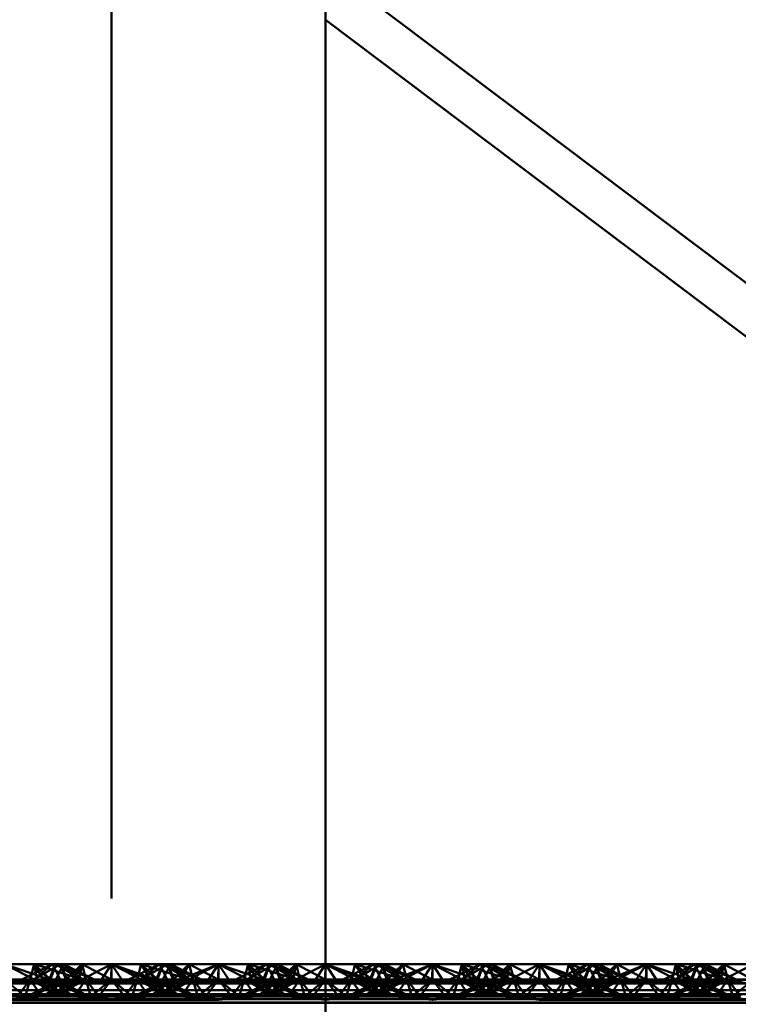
# Paper-space layout 'Layout1' of a CAD drawing. Extents: x -2 to 1033, y -36 to 596.
# Tile 232 of 256: x 372.79 to 374.47, y 489.26 to 491.56. Entities that reach past the tile are written whole.
import ezdxf

# ---------------------------------------------------------------- set-up
doc = ezdxf.new("R2010")
doc.units = 0
doc.linetypes.add('ACAD_ISO02W100', pattern=[15, 12, -3])
doc.linetypes.add('ACAD_ISO04W100', pattern=[30.5, 24, -3, 0.5, -3])
for name, color, linetype, lineweight in [('SS_ZEBRIK KOŠ', 75, 'CONTINUOUS', 50), ('SS_ZEBRIKY', 24, 'CONTINUOUS', 50), ('SS_ZTUŽENÍ STĚNY', 203, 'CONTINUOUS', 50)]:
    doc.layers.add(name, color=color, linetype=linetype, lineweight=lineweight)

psp = doc.layouts.get("Layout1")

# ---------------------------------------------------------------- linework, layer by layer
at = {"layer": 'SS_ZEBRIK KOŠ', "color": 7, "linetype": 'ACAD_ISO04W100', "ltscale": 0.25}
psp.add_line((373.0063, 420.885), (373.0063, 546.985), dxfattribs=at)
at = {"layer": 'SS_ZEBRIK KOŠ', "color": 1, "linetype": 'Continuous', "ltscale": 0.25}
psp.add_line((373.5063, 420.885), (373.5063, 546.985), dxfattribs=at)
at = {"layer": 'SS_ZEBRIKY', "color": 3, "linetype": 'ACAD_ISO02W100', "ltscale": 0.25}
for p, q in [((372.7563, 489.3568), (372.833, 489.3168)), ((372.7563, 489.3568), (372.8226, 489.3339)), ((372.8253, 489.3568), (372.7563, 489.3568)), ((372.8684, 489.3568), (372.7969, 489.321)), ((372.8253, 489.3568), (372.8163, 489.321)), ((372.8253, 489.3568), (372.8191, 489.3321)), ((372.8869, 489.3568), (372.8243, 489.321)), ((372.8243, 489.321), (372.8684, 489.3568)), ((372.8869, 489.3568), (372.8248, 489.321)), ((372.8248, 489.321), (372.8684, 489.3568)), ((372.8253, 489.3568), (372.833, 489.3168)), ((372.8253, 489.3568), (372.8466, 489.3202)), ((372.8253, 489.3568), (372.8393, 489.3423)), ((372.8253, 489.3568), (372.8634, 489.321)), ((372.8253, 489.3568), (372.8516, 489.3484)), ((372.8684, 489.3568), (372.8253, 489.3568)), ((372.8516, 489.3484), (372.8767, 489.3403)), ((372.8758, 489.3568), (372.8603, 489.321)), ((372.8724, 489.349), (372.8603, 489.321)), ((372.8758, 489.3568), (372.8634, 489.321)), ((372.8684, 489.3568), (372.8863, 489.321)), ((372.8869, 489.3568), (372.8684, 489.3568)), ((372.8758, 489.3568), (372.8724, 489.349)), ((372.8758, 489.3568), (372.9369, 489.321)), ((372.8758, 489.3568), (372.9389, 489.321)), ((372.8758, 489.3568), (372.9658, 489.321)), ((372.8763, 489.321), (372.8942, 489.3568)), ((372.8993, 489.321), (372.8869, 489.3568)), ((372.8869, 489.3568), (372.901, 489.321)), ((372.8869, 489.3568), (372.9024, 489.321)), ((372.9374, 489.3568), (372.8869, 489.3568)), ((372.9389, 489.321), (372.8942, 489.3568)), ((372.9658, 489.321), (372.8942, 489.3568)), ((372.8993, 489.321), (372.9374, 489.3568)), ((372.9374, 489.3568), (372.901, 489.321)), ((372.9161, 489.3202), (372.9374, 489.3568)), ((372.9296, 489.3168), (373.0063, 489.3568)), ((372.9296, 489.3168), (372.9374, 489.3568)), ((372.9374, 489.3568), (372.9463, 489.321)), ((372.9374, 489.3568), (373.0053, 489.321)), ((373.0063, 489.3568), (372.9374, 489.3568)), ((372.9803, 489.3168), (373.0063, 489.3568)), ((373.0063, 489.3568), (373.0053, 489.321)), ((373.0324, 489.3168), (373.0063, 489.3568)), ((373.0063, 489.3568), (373.083, 489.3168)), ((373.0063, 489.3568), (373.0966, 489.3202)), ((373.1099, 489.321), (373.0063, 489.3568)), ((373.0753, 489.3568), (373.0063, 489.3568)), ((373.0063, 489.3568), (373.0063, 489.321)), ((373.1184, 489.3568), (373.0469, 489.321)), ((373.0663, 489.321), (373.0753, 489.3568)), ((373.1369, 489.3568), (373.0743, 489.321)), ((373.0743, 489.321), (373.1184, 489.3568)), ((373.0748, 489.321), (373.1369, 489.3568)), ((373.0748, 489.321), (373.1184, 489.3568)), ((373.0753, 489.3568), (373.0966, 489.3202)), ((373.1099, 489.321), (373.0753, 489.3568)), ((373.0753, 489.3568), (373.1134, 489.321)), ((373.0753, 489.3568), (373.1869, 489.321)), ((373.1258, 489.3568), (373.0753, 489.3568)), ((373.1103, 489.321), (373.1258, 489.3568)), ((373.1258, 489.3568), (373.1134, 489.321)), ((373.1184, 489.3568), (373.1363, 489.321)), ((373.1869, 489.321), (373.1258, 489.3568)), ((373.1258, 489.3568), (373.1889, 489.321)), ((373.2158, 489.321), (373.1258, 489.3568)), ((373.1442, 489.3568), (373.1258, 489.3568)), ((373.1263, 489.321), (373.1442, 489.3568)), ((373.1493, 489.321), (373.1369, 489.3568)), ((373.1401, 489.3486), (373.1369, 489.3568)), ((373.1403, 489.349), (373.1369, 489.3568)), ((373.1524, 489.321), (373.1369, 489.3568)), ((373.151, 489.321), (373.1401, 489.3486)), ((373.1524, 489.321), (373.1403, 489.349)), ((373.1442, 489.3568), (373.1889, 489.321)), ((373.2158, 489.321), (373.1442, 489.3568)), ((373.1874, 489.3568), (373.1442, 489.3568)), ((373.1493, 489.321), (373.1874, 489.3568)), ((373.1874, 489.3568), (373.151, 489.321)), ((373.1661, 489.3202), (373.2563, 489.3568)), ((373.1661, 489.3202), (373.1874, 489.3568)), ((373.1796, 489.3168), (373.2563, 489.3568)), ((373.1963, 489.321), (373.1874, 489.3568)), ((373.2553, 489.321), (373.1874, 489.3568)), ((373.2563, 489.3568), (373.1874, 489.3568)), ((373.2563, 489.3568), (373.2303, 489.3168)), ((373.2553, 489.321), (373.2563, 489.3568)), ((373.2824, 489.3168), (373.2563, 489.3568)), ((373.2563, 489.3568), (373.333, 489.3168)), ((373.2563, 489.3568), (373.3226, 489.3339)), ((373.3253, 489.3568), (373.2563, 489.3568)), ((373.2563, 489.3568), (373.2563, 489.321)), ((373.3684, 489.3568), (373.2969, 489.321)), ((373.3253, 489.3568), (373.3163, 489.321)), ((373.3869, 489.3568), (373.3243, 489.321)), ((373.3243, 489.321), (373.3684, 489.3568)), ((373.3869, 489.3568), (373.3248, 489.321)), ((373.3248, 489.321), (373.3684, 489.3568)), ((373.3253, 489.3568), (373.333, 489.3168)), ((373.3253, 489.3568), (373.3466, 489.3202)), ((373.3253, 489.3568), (373.3393, 489.3423)), ((373.3253, 489.3568), (373.3634, 489.321)), ((373.3253, 489.3568), (373.3516, 489.3484)), ((373.3684, 489.3568), (373.3253, 489.3568)), ((373.3516, 489.3484), (373.3767, 489.3403)), ((373.3758, 489.3568), (373.3603, 489.321)), ((373.3724, 489.349), (373.3603, 489.321)), ((373.3758, 489.3568), (373.3634, 489.321)), ((373.3684, 489.3568), (373.3863, 489.321)), ((373.3869, 489.3568), (373.3684, 489.3568)), ((373.3758, 489.3568), (373.3724, 489.349)), ((373.3758, 489.3568), (373.4369, 489.321)), ((373.3758, 489.3568), (373.4389, 489.321)), ((373.3758, 489.3568), (373.4658, 489.321)), ((373.3763, 489.321), (373.3942, 489.3568)), ((373.3993, 489.321), (373.3869, 489.3568)), ((373.3869, 489.3568), (373.401, 489.321)), ((373.3869, 489.3568), (373.4024, 489.321)), ((373.4374, 489.3568), (373.3869, 489.3568)), ((373.4389, 489.321), (373.3942, 489.3568)), ((373.4658, 489.321), (373.3942, 489.3568)), ((373.3993, 489.321), (373.4374, 489.3568)), ((373.4374, 489.3568), (373.401, 489.321)), ((373.4161, 489.3202), (373.4374, 489.3568)), ((373.4296, 489.3168), (373.5063, 489.3568)), ((373.4296, 489.3168), (373.4374, 489.3568)), ((373.4374, 489.3568), (373.4463, 489.321)), ((373.4374, 489.3568), (373.5053, 489.321)), ((373.5063, 489.3568), (373.4374, 489.3568)), ((373.5063, 489.3568), (373.4803, 489.3168)), ((373.5063, 489.3568), (373.5053, 489.321)), ((373.5063, 489.3568), (373.6099, 489.321)), ((373.6184, 489.3568), (373.5469, 489.321)), ((373.5663, 489.321), (373.5753, 489.3568)), ((373.5743, 489.321), (373.6369, 489.3568)), ((373.5743, 489.321), (373.6184, 489.3568)), ((373.5748, 489.321), (373.6369, 489.3568)), ((373.5748, 489.321), (373.6184, 489.3568)), ((373.6099, 489.321), (373.5753, 489.3568)), ((373.6869, 489.321), (373.5753, 489.3568)), ((373.6103, 489.321), (373.6258, 489.3568)), ((373.6184, 489.3568), (373.6363, 489.321)), ((373.6869, 489.321), (373.6258, 489.3568)), ((373.7158, 489.321), (373.6258, 489.3568)), ((373.6263, 489.321), (373.6442, 489.3568)), ((373.6493, 489.321), (373.6369, 489.3568)), ((373.6401, 489.3486), (373.6369, 489.3568)), ((373.6524, 489.321), (373.6369, 489.3568)), ((373.6369, 489.3568), (373.6403, 489.349)), ((373.651, 489.321), (373.6401, 489.3486)), ((373.6403, 489.349), (373.6524, 489.321)), ((373.6493, 489.321), (373.6874, 489.3568)), ((373.6661, 489.3202), (373.7563, 489.3568)), ((373.6661, 489.3202), (373.6874, 489.3568)), ((373.6796, 489.3168), (373.7563, 489.3568)), ((373.6963, 489.321), (373.6874, 489.3568)), ((373.7563, 489.3568), (373.7303, 489.3168)), ((373.7563, 489.3568), (373.7824, 489.3168)), ((373.7563, 489.3568), (373.833, 489.3168)), ((373.7563, 489.3568), (373.7563, 489.321)), ((373.8253, 489.3568), (373.8163, 489.321)), ((373.8253, 489.3568), (373.8191, 489.3321)), ((373.8869, 489.3568), (373.8248, 489.321)), ((373.8248, 489.321), (373.8684, 489.3568)), ((373.8253, 489.3568), (373.833, 489.3168)), ((373.8253, 489.3568), (373.8466, 489.3202)), ((373.8253, 489.3568), (373.8634, 489.321)), ((373.8516, 489.3484), (373.8767, 489.3403)), ((373.8758, 489.3568), (373.8603, 489.321)), ((373.8724, 489.349), (373.8603, 489.321)), ((373.8758, 489.3568), (373.8634, 489.321)), ((373.8684, 489.3568), (373.8863, 489.321)), ((373.8758, 489.3568), (373.8724, 489.349)), ((373.8758, 489.3568), (373.9369, 489.321)), ((373.8758, 489.3568), (373.9389, 489.321)), ((373.8758, 489.3568), (373.9658, 489.321)), ((373.8763, 489.321), (373.8942, 489.3568)), ((373.8869, 489.3568), (373.901, 489.321)), ((373.8869, 489.3568), (373.9024, 489.321)), ((373.9389, 489.321), (373.8942, 489.3568)), ((373.9658, 489.321), (373.8942, 489.3568)), ((373.9374, 489.3568), (373.901, 489.321)), ((373.9374, 489.3568), (373.9463, 489.321)), ((373.9374, 489.3568), (374.0053, 489.321)), ((374.0063, 489.3568), (374.0053, 489.321)), ((374.0063, 489.3568), (374.1099, 489.321)), ((374.0063, 489.3568), (374.0063, 489.321)), ((374.1184, 489.3568), (374.0469, 489.321)), ((374.0663, 489.321), (374.0753, 489.3568)), ((374.0743, 489.321), (374.1369, 489.3568)), ((374.0743, 489.321), (374.1184, 489.3568)), ((374.0748, 489.321), (374.1369, 489.3568)), ((374.0748, 489.321), (374.1184, 489.3568)), ((374.1099, 489.321), (374.0753, 489.3568)), ((374.1869, 489.321), (374.0753, 489.3568)), ((374.1103, 489.321), (374.1258, 489.3568)), ((374.1184, 489.3568), (374.1363, 489.321)), ((374.1869, 489.321), (374.1258, 489.3568)), ((374.2158, 489.321), (374.1258, 489.3568)), ((374.1263, 489.321), (374.1442, 489.3568)), ((374.1493, 489.321), (374.1369, 489.3568)), ((374.1401, 489.3486), (374.1369, 489.3568)), ((374.1369, 489.3568), (374.1403, 489.349)), ((374.1524, 489.321), (374.1369, 489.3568)), ((374.151, 489.321), (374.1401, 489.3486)), ((374.1493, 489.321), (374.1874, 489.3568)), ((374.1661, 489.3202), (374.2563, 489.3568)), ((374.1661, 489.3202), (374.1874, 489.3568)), ((374.1796, 489.3168), (374.2563, 489.3568)), ((374.1963, 489.321), (374.1874, 489.3568)), ((374.2563, 489.3568), (374.2303, 489.3168)), ((374.2563, 489.3568), (374.2824, 489.3168)), ((374.2563, 489.3568), (374.333, 489.3168)), ((374.2563, 489.3568), (374.2563, 489.321)), ((374.3253, 489.3568), (374.3163, 489.321)), ((374.3869, 489.3568), (374.3248, 489.321)), ((374.3248, 489.321), (374.3684, 489.3568)), ((374.3253, 489.3568), (374.333, 489.3168)), ((374.3253, 489.3568), (374.3466, 489.3202)), ((374.3253, 489.3568), (374.3634, 489.321)), ((374.3516, 489.3484), (374.3767, 489.3403)), ((374.3758, 489.3568), (374.3603, 489.321)), ((374.3724, 489.349), (374.3603, 489.321)), ((374.3758, 489.3568), (374.3634, 489.321)), ((374.3684, 489.3568), (374.3863, 489.321)), ((374.3758, 489.3568), (374.3724, 489.349)), ((374.3758, 489.3568), (374.4369, 489.321)), ((374.3758, 489.3568), (374.4389, 489.321)), ((374.3758, 489.3568), (374.4658, 489.321)), ((374.3813, 489.331), (374.3942, 489.3568)), ((374.3869, 489.3568), (374.401, 489.321)), ((374.3869, 489.3568), (374.4024, 489.321)), ((374.4389, 489.321), (374.3942, 489.3568)), ((374.4658, 489.321), (374.3942, 489.3568)), ((374.4374, 489.3568), (374.401, 489.321)), ((374.4374, 489.3568), (374.4463, 489.321)), ((374.4374, 489.3568), (374.5053, 489.321)), ((372.4161, 489.3202), (373.5966, 489.3202)), ((372.8993, 489.321), (372.6134, 489.321)), ((372.7563, 489.321), (372.8048, 489.281)), ((372.7863, 489.281), (372.8163, 489.321)), ((372.8163, 489.321), (372.8048, 489.281)), ((372.8083, 489.281), (372.9024, 489.321)), ((372.8863, 489.321), (372.8083, 489.281)), ((372.8191, 489.3321), (372.8163, 489.321)), ((372.8163, 489.321), (372.8344, 489.2944)), ((372.8163, 489.321), (372.8903, 489.281)), ((372.8163, 489.321), (372.8559, 489.3054)), ((372.9024, 489.321), (372.8183, 489.281)), ((372.8863, 489.321), (372.8183, 489.281)), ((372.8226, 489.3339), (372.8599, 489.321)), ((372.833, 489.3168), (372.8466, 489.3202)), ((372.8393, 489.3423), (372.8599, 489.321)), ((372.8448, 489.281), (372.9463, 489.321)), ((372.8448, 489.281), (372.9024, 489.321)), ((372.8634, 489.321), (372.8466, 489.3202)), ((372.8603, 489.321), (372.8903, 489.281)), ((372.8603, 489.321), (372.8713, 489.3133)), ((372.8603, 489.321), (372.9444, 489.281)), ((372.8745, 489.315), (372.8603, 489.321)), ((372.9463, 489.321), (372.8724, 489.281)), ((372.9024, 489.321), (372.8724, 489.281)), ((372.8763, 489.321), (372.9444, 489.281)), ((372.8813, 489.3185), (372.8763, 489.321)), ((372.8767, 489.3403), (372.9369, 489.321)), ((372.9161, 489.3202), (372.8993, 489.321)), ((372.9024, 489.321), (372.8993, 489.321)), ((372.9463, 489.321), (372.9024, 489.321)), ((372.9161, 489.3202), (372.9296, 489.3168)), ((372.9463, 489.321), (372.9192, 489.281)), ((372.9463, 489.321), (372.9579, 489.281)), ((372.9463, 489.321), (372.9764, 489.281)), ((373.0063, 489.321), (372.9463, 489.321)), ((373.0063, 489.321), (372.9579, 489.281)), ((372.9764, 489.281), (373.0063, 489.321)), ((373.0363, 489.281), (373.0063, 489.321)), ((373.0548, 489.281), (373.0063, 489.321)), ((373.0663, 489.321), (373.0063, 489.321)), ((373.0363, 489.281), (373.0663, 489.321)), ((373.0548, 489.281), (373.0663, 489.321)), ((373.0583, 489.281), (373.1524, 489.321)), ((373.0663, 489.321), (373.0935, 489.281)), ((373.1403, 489.281), (373.0663, 489.321)), ((373.0663, 489.321), (373.1679, 489.281)), ((373.1103, 489.321), (373.0663, 489.321)), ((373.0683, 489.281), (373.1524, 489.321)), ((373.0683, 489.281), (373.1363, 489.321)), ((373.083, 489.3168), (373.0966, 489.3202)), ((373.0966, 489.3202), (373.1134, 489.321)), ((373.1403, 489.281), (373.1103, 489.321)), ((373.1103, 489.321), (373.1679, 489.281)), ((373.1944, 489.281), (373.1103, 489.321)), ((373.1103, 489.321), (373.2043, 489.281)), ((373.1134, 489.321), (373.1103, 489.321)), ((373.3993, 489.321), (373.1134, 489.321)), ((373.1224, 489.281), (373.1963, 489.321)), ((373.1224, 489.281), (373.1524, 489.321)), ((373.1944, 489.281), (373.1263, 489.321)), ((373.2043, 489.281), (373.1263, 489.321)), ((373.1363, 489.321), (373.1313, 489.3185)), ((373.1413, 489.3133), (373.1524, 489.321)), ((373.1493, 489.321), (373.1661, 489.3202)), ((373.1568, 489.3054), (373.1963, 489.321)), ((373.1661, 489.3202), (373.1796, 489.3168)), ((373.1783, 489.2944), (373.1963, 489.321)), ((373.1963, 489.321), (373.1936, 489.3321)), ((373.2079, 489.281), (373.1963, 489.321)), ((373.1963, 489.321), (373.2264, 489.281)), ((373.2079, 489.281), (373.2563, 489.321)), ((373.2563, 489.321), (373.2264, 489.281)), ((373.2563, 489.321), (373.2863, 489.281)), ((373.2563, 489.321), (373.3048, 489.281)), ((373.2863, 489.281), (373.3163, 489.321)), ((373.3163, 489.321), (373.3048, 489.281)), ((373.3083, 489.281), (373.4024, 489.321)), ((373.3863, 489.321), (373.3083, 489.281)), ((373.3163, 489.321), (373.3344, 489.2944)), ((373.3163, 489.321), (373.3903, 489.281)), ((373.3163, 489.321), (373.3559, 489.3054)), ((373.4024, 489.321), (373.3183, 489.281)), ((373.3863, 489.321), (373.3183, 489.281)), ((373.3226, 489.3339), (373.3599, 489.321)), ((373.333, 489.3168), (373.3466, 489.3202)), ((373.3393, 489.3423), (373.3599, 489.321)), ((373.3448, 489.281), (373.4463, 489.321)), ((373.3448, 489.281), (373.4024, 489.321)), ((373.3634, 489.321), (373.3466, 489.3202)), ((373.3603, 489.321), (373.3903, 489.281)), ((373.3603, 489.321), (373.3713, 489.3133)), ((373.3603, 489.321), (373.4444, 489.281)), ((373.3745, 489.315), (373.3603, 489.321)), ((373.4463, 489.321), (373.3724, 489.281)), ((373.4024, 489.321), (373.3724, 489.281)), ((373.3763, 489.321), (373.4444, 489.281)), ((373.3813, 489.3185), (373.3763, 489.321)), ((373.3767, 489.3403), (373.4369, 489.321)), ((373.4161, 489.3202), (373.3993, 489.321)), ((373.4024, 489.321), (373.3993, 489.321)), ((373.4463, 489.321), (373.4024, 489.321)), ((373.4161, 489.3202), (373.4296, 489.3168)), ((373.4192, 489.281), (373.4463, 489.321)), ((373.4463, 489.321), (373.4579, 489.281)), ((373.4463, 489.321), (373.4764, 489.281)), ((373.5063, 489.321), (373.4463, 489.321)), ((373.5063, 489.321), (373.4579, 489.281)), ((373.4764, 489.281), (373.5063, 489.321)), ((373.5363, 489.281), (373.5063, 489.321)), ((373.5548, 489.281), (373.5063, 489.321)), ((373.5663, 489.321), (373.5063, 489.321)), ((373.5363, 489.281), (373.5663, 489.321)), ((373.5548, 489.281), (373.5663, 489.321)), ((373.6524, 489.321), (373.5583, 489.281)), ((373.5663, 489.321), (373.5935, 489.281)), ((373.6403, 489.281), (373.5663, 489.321)), ((373.5663, 489.321), (373.6679, 489.281)), ((373.6103, 489.321), (373.5663, 489.321)), ((373.5683, 489.281), (373.6524, 489.321)), ((373.5683, 489.281), (373.6363, 489.321)), ((373.6403, 489.281), (373.6103, 489.321)), ((373.6103, 489.321), (373.6679, 489.281)), ((373.6944, 489.281), (373.6103, 489.321)), ((373.6103, 489.321), (373.7043, 489.281)), ((373.6134, 489.321), (373.6103, 489.321)), ((373.6224, 489.281), (373.6963, 489.321)), ((373.6224, 489.281), (373.6524, 489.321)), ((373.6944, 489.281), (373.6263, 489.321)), ((373.7043, 489.281), (373.6263, 489.321)), ((373.6363, 489.321), (373.6313, 489.3185)), ((373.6413, 489.3133), (373.6524, 489.321)), ((373.6493, 489.321), (373.6661, 489.3202)), ((373.6728, 489.3425), (373.651, 489.321)), ((373.6568, 489.3054), (373.6963, 489.321)), ((373.6661, 489.3202), (373.6796, 489.3168)), ((373.6692, 489.281), (373.6963, 489.321)), ((373.6963, 489.321), (373.6936, 489.3321)), ((373.7079, 489.281), (373.6963, 489.321)), ((373.6963, 489.321), (373.7264, 489.281)), ((373.7079, 489.281), (373.7563, 489.321)), ((373.7563, 489.321), (373.7264, 489.281)), ((373.7563, 489.321), (373.7863, 489.281)), ((373.7563, 489.321), (373.8048, 489.281)), ((373.8163, 489.321), (373.7863, 489.281)), ((373.8163, 489.321), (373.8048, 489.281)), ((373.8083, 489.281), (373.9024, 489.321)), ((373.8863, 489.321), (373.8083, 489.281)), ((373.8191, 489.3321), (373.8163, 489.321)), ((373.8163, 489.321), (373.8344, 489.2944)), ((373.8163, 489.321), (373.8903, 489.281)), ((373.8163, 489.321), (373.8559, 489.3054)), ((373.9024, 489.321), (373.8183, 489.281)), ((373.8863, 489.321), (373.8183, 489.281)), ((373.8226, 489.3339), (373.8599, 489.321)), ((373.833, 489.3168), (373.8466, 489.3202)), ((373.8393, 489.3423), (373.8599, 489.321)), ((373.8448, 489.281), (373.9463, 489.321)), ((373.8448, 489.281), (373.9024, 489.321)), ((373.8634, 489.321), (373.8466, 489.3202)), ((373.8603, 489.321), (373.8903, 489.281)), ((373.8603, 489.321), (373.8713, 489.3133)), ((373.8603, 489.321), (373.9444, 489.281)), ((373.8745, 489.315), (373.8603, 489.321)), ((373.9463, 489.321), (373.8724, 489.281)), ((373.9024, 489.321), (373.8724, 489.281)), ((373.8763, 489.321), (373.9444, 489.281)), ((373.8813, 489.3185), (373.8763, 489.321)), ((373.8767, 489.3403), (373.9369, 489.321)), ((373.9024, 489.321), (373.8993, 489.321)), ((373.9463, 489.321), (373.9024, 489.321)), ((373.9161, 489.3202), (374.0966, 489.3202)), ((373.9463, 489.321), (373.9192, 489.281)), ((373.9463, 489.321), (373.9579, 489.281)), ((373.9463, 489.321), (373.9764, 489.281)), ((374.0063, 489.321), (373.9463, 489.321)), ((374.0063, 489.321), (373.9579, 489.281)), ((373.9764, 489.281), (374.0063, 489.321)), ((374.0063, 489.321), (374.0363, 489.281)), ((374.0063, 489.321), (374.0548, 489.281)), ((374.0663, 489.321), (374.0063, 489.321)), ((374.0363, 489.281), (374.0663, 489.321)), ((374.0548, 489.281), (374.0663, 489.321)), ((374.1524, 489.321), (374.0583, 489.281)), ((374.0663, 489.321), (374.0935, 489.281)), ((374.1403, 489.281), (374.0663, 489.321)), ((374.0663, 489.321), (374.1679, 489.281)), ((374.1103, 489.321), (374.0663, 489.321)), ((374.0683, 489.281), (374.1524, 489.321)), ((374.1363, 489.321), (374.0683, 489.281)), ((374.1403, 489.281), (374.1103, 489.321)), ((374.1103, 489.321), (374.1679, 489.281)), ((374.1944, 489.281), (374.1103, 489.321)), ((374.1103, 489.321), (374.2043, 489.281)), ((374.1134, 489.321), (374.1103, 489.321)), ((374.1224, 489.281), (374.1963, 489.321)), ((374.1224, 489.281), (374.1524, 489.321)), ((374.1944, 489.281), (374.1263, 489.321)), ((374.2043, 489.281), (374.1263, 489.321)), ((374.1363, 489.321), (374.1313, 489.3185)), ((374.1413, 489.3133), (374.1524, 489.321)), ((374.1493, 489.321), (374.1661, 489.3202)), ((374.151, 489.321), (374.1728, 489.3425)), ((374.1568, 489.3054), (374.1963, 489.321)), ((374.1661, 489.3202), (374.1796, 489.3168)), ((374.1783, 489.2944), (374.1963, 489.321)), ((374.1963, 489.321), (374.1936, 489.3321)), ((374.2079, 489.281), (374.1963, 489.321)), ((374.1963, 489.321), (374.2264, 489.281)), ((374.2079, 489.281), (374.2563, 489.321)), ((374.2563, 489.321), (374.2264, 489.281)), ((374.2563, 489.321), (374.2863, 489.281)), ((374.2563, 489.321), (374.3048, 489.281)), ((374.3163, 489.321), (374.2863, 489.281)), ((374.3163, 489.321), (374.3048, 489.281)), ((374.3083, 489.281), (374.4024, 489.321)), ((374.3863, 489.321), (374.3083, 489.281)), ((374.3163, 489.321), (374.3344, 489.2944)), ((374.3163, 489.321), (374.3903, 489.281)), ((374.3163, 489.321), (374.3559, 489.3054)), ((374.4024, 489.321), (374.3183, 489.281)), ((374.3863, 489.321), (374.3183, 489.281)), ((374.3226, 489.3339), (374.3599, 489.321)), ((374.333, 489.3168), (374.3466, 489.3202)), ((374.3393, 489.3423), (374.3599, 489.321)), ((374.3448, 489.281), (374.4463, 489.321)), ((374.3448, 489.281), (374.4024, 489.321)), ((374.3634, 489.321), (374.3466, 489.3202)), ((374.3603, 489.321), (374.3903, 489.281)), ((374.3603, 489.321), (374.3713, 489.3133)), ((374.3603, 489.321), (374.4444, 489.281)), ((374.3745, 489.315), (374.3603, 489.321)), ((374.4463, 489.321), (374.3724, 489.281)), ((374.4024, 489.321), (374.3724, 489.281)), ((374.3763, 489.321), (374.3813, 489.331)), ((374.3763, 489.321), (374.4444, 489.281)), ((374.3813, 489.3185), (374.3763, 489.321)), ((374.3767, 489.3403), (374.4369, 489.321)), ((374.4024, 489.321), (374.3993, 489.321)), ((374.4463, 489.321), (374.4024, 489.321)), ((374.4161, 489.3202), (374.5966, 489.3202)), ((374.4463, 489.321), (374.4192, 489.281)), ((374.4463, 489.321), (374.4579, 489.281)), ((374.4463, 489.321), (374.4764, 489.281)), ((374.5063, 489.321), (374.4463, 489.321)), ((374.5063, 489.321), (374.4579, 489.281)), ((373.5063, 489.3115), (372.5063, 489.3115)), ((372.583, 489.3168), (372.9296, 489.3168)), ((372.7563, 489.3115), (372.833, 489.3168)), ((372.8559, 489.3054), (372.9179, 489.281)), ((372.8713, 489.3133), (372.9179, 489.281)), ((372.9543, 489.281), (372.8745, 489.315)), ((372.9543, 489.281), (372.8813, 489.3185)), ((372.9296, 489.3168), (373.0063, 489.3115)), ((372.9296, 489.3168), (372.9803, 489.3168)), ((373.0063, 489.3115), (372.9803, 489.3168)), ((372.9803, 489.3168), (373.0324, 489.3168)), ((373.0063, 489.3115), (373.083, 489.3168)), ((373.0063, 489.3115), (373.0324, 489.3168)), ((373.0324, 489.3168), (373.083, 489.3168)), ((373.1313, 489.3185), (373.0583, 489.281)), ((373.083, 489.3168), (373.4296, 489.3168)), ((373.0948, 489.281), (373.1413, 489.3133)), ((373.0948, 489.281), (373.1568, 489.3054)), ((373.1796, 489.3168), (373.2563, 489.3115)), ((373.2303, 489.3168), (373.2563, 489.3115)), ((373.2563, 489.3115), (373.333, 489.3168)), ((373.2563, 489.3115), (373.2824, 489.3168)), ((373.3559, 489.3054), (373.4179, 489.281)), ((373.3713, 489.3133), (373.4179, 489.281)), ((373.4543, 489.281), (373.3745, 489.315)), ((373.4543, 489.281), (373.3813, 489.3185)), ((373.4296, 489.3168), (373.5063, 489.3115)), ((373.4296, 489.3168), (373.4803, 489.3168)), ((373.4803, 489.3168), (373.5063, 489.3115)), ((373.4803, 489.3168), (373.5063, 489.3168)), ((373.6313, 489.3185), (373.5583, 489.281)), ((373.5948, 489.281), (373.6413, 489.3133)), ((373.5948, 489.281), (373.6568, 489.3054)), ((373.6796, 489.3168), (373.7563, 489.3115)), ((373.7303, 489.3168), (373.7563, 489.3115)), ((373.7563, 489.3115), (373.833, 489.3168)), ((373.7824, 489.3168), (373.7563, 489.3115)), ((373.8559, 489.3054), (373.9179, 489.281)), ((373.8713, 489.3133), (373.9179, 489.281)), ((373.9543, 489.281), (373.8745, 489.315)), ((373.9543, 489.281), (373.8813, 489.3185)), ((374.1313, 489.3185), (374.0583, 489.281)), ((374.0948, 489.281), (374.1413, 489.3133)), ((374.0948, 489.281), (374.1568, 489.3054)), ((374.1796, 489.3168), (374.2563, 489.3115)), ((374.2303, 489.3168), (374.2563, 489.3115)), ((374.2563, 489.3115), (374.333, 489.3168)), ((374.2824, 489.3168), (374.2563, 489.3115)), ((374.3559, 489.3054), (374.4179, 489.281)), ((374.3713, 489.3133), (374.4179, 489.281)), ((374.4543, 489.281), (374.3745, 489.315)), ((374.4543, 489.281), (374.3813, 489.3185)), ((369.0063, 489.286), (377.0063, 489.286)), ((372.5063, 489.2959), (373.5063, 489.2959)), ((372.5063, 489.2749), (373.5063, 489.2749)), ((372.5935, 489.281), (372.9192, 489.281)), ((372.7563, 489.2734), (372.8435, 489.281)), ((372.8344, 489.2944), (372.8435, 489.281)), ((372.9192, 489.281), (373.0063, 489.2734)), ((372.9192, 489.281), (372.9764, 489.281)), ((373.0063, 489.2734), (372.9764, 489.281)), ((372.9764, 489.281), (373.0363, 489.281)), ((373.0063, 489.2734), (373.0935, 489.281)), ((373.0063, 489.2734), (373.0363, 489.281)), ((373.0363, 489.281), (373.0935, 489.281)), ((373.0935, 489.281), (373.4192, 489.281)), ((373.1692, 489.281), (373.1783, 489.2944)), ((373.2563, 489.2734), (373.1692, 489.281)), ((373.2264, 489.281), (373.2563, 489.2734)), ((373.2563, 489.2734), (373.3435, 489.281)), ((373.2863, 489.281), (373.2563, 489.2734)), ((373.3344, 489.2944), (373.3435, 489.281)), ((373.4192, 489.281), (373.5063, 489.2734)), ((373.4192, 489.281), (373.4764, 489.281)), ((373.4764, 489.281), (373.5063, 489.2734)), ((373.4764, 489.281), (373.5363, 489.281)), ((373.5935, 489.281), (373.5063, 489.2734)), ((373.5063, 489.2734), (373.5363, 489.281)), ((373.5363, 489.281), (373.5935, 489.281)), ((373.5935, 489.281), (373.9192, 489.281)), ((373.7563, 489.2734), (373.6692, 489.281)), ((373.7264, 489.281), (373.7563, 489.2734)), ((373.7563, 489.2734), (373.8435, 489.281)), ((373.7863, 489.281), (373.7563, 489.2734)), ((373.8344, 489.2944), (373.8435, 489.281)), ((373.9192, 489.281), (374.0063, 489.2734)), ((373.9192, 489.281), (373.9764, 489.281)), ((373.9764, 489.281), (374.0063, 489.2734)), ((373.9764, 489.281), (374.0363, 489.281)), ((374.0935, 489.281), (374.0063, 489.2734)), ((374.0063, 489.2734), (374.0363, 489.281)), ((374.0363, 489.281), (374.0935, 489.281)), ((374.0935, 489.281), (374.4192, 489.281)), ((374.1692, 489.281), (374.1783, 489.2944)), ((374.2563, 489.2734), (374.1692, 489.281)), ((374.2264, 489.281), (374.2563, 489.2734)), ((374.2563, 489.2734), (374.3435, 489.281)), ((374.2863, 489.281), (374.2563, 489.2734)), ((374.3344, 489.2944), (374.3435, 489.281)), ((374.4192, 489.281), (374.5063, 489.2734)), ((374.4192, 489.281), (374.4764, 489.281)), ((377.0063, 489.2734), (369.0063, 489.2734)), ((369.0063, 489.267), (377.0063, 489.267)), ((369.0063, 489.266), (377.0063, 489.266))]:
    psp.add_line(p, q, dxfattribs=at)
at = {"layer": 'SS_ZEBRIKY', "color": 7, "linetype": 'Continuous', "ltscale": 0.25}
for p, q in [((373.5324, 489.3168), (373.5063, 489.3568)), ((373.5063, 489.3568), (373.583, 489.3168)), ((373.5063, 489.3568), (373.5966, 489.3202)), ((373.5753, 489.3568), (373.5063, 489.3568)), ((373.5753, 489.3568), (373.5966, 489.3202)), ((373.5753, 489.3568), (373.6134, 489.321)), ((373.6258, 489.3568), (373.5753, 489.3568)), ((373.6258, 489.3568), (373.6134, 489.321)), ((373.6258, 489.3568), (373.6889, 489.321)), ((373.6442, 489.3568), (373.6258, 489.3568)), ((373.6442, 489.3568), (373.6889, 489.321)), ((373.7158, 489.321), (373.6442, 489.3568)), ((373.6874, 489.3568), (373.6442, 489.3568)), ((373.6874, 489.3568), (373.6728, 489.3425)), ((373.7553, 489.321), (373.6874, 489.3568)), ((373.7563, 489.3568), (373.6874, 489.3568)), ((373.7553, 489.321), (373.7563, 489.3568)), ((373.7563, 489.3568), (373.8226, 489.3339)), ((373.8253, 489.3568), (373.7563, 489.3568)), ((373.8684, 489.3568), (373.7969, 489.321)), ((373.8869, 489.3568), (373.8243, 489.321)), ((373.8243, 489.321), (373.8684, 489.3568)), ((373.8253, 489.3568), (373.8393, 489.3423)), ((373.8253, 489.3568), (373.8516, 489.3484)), ((373.8684, 489.3568), (373.8253, 489.3568)), ((373.8869, 489.3568), (373.8684, 489.3568)), ((373.8993, 489.321), (373.8869, 489.3568)), ((373.9374, 489.3568), (373.8869, 489.3568)), ((373.8993, 489.321), (373.9374, 489.3568)), ((373.9161, 489.3202), (373.9374, 489.3568)), ((373.9296, 489.3168), (374.0063, 489.3568)), ((373.9374, 489.3568), (373.9296, 489.3168)), ((374.0063, 489.3568), (373.9374, 489.3568)), ((374.0063, 489.3568), (373.9803, 489.3168)), ((374.0324, 489.3168), (374.0063, 489.3568)), ((374.0063, 489.3568), (374.083, 489.3168)), ((374.0063, 489.3568), (374.0966, 489.3202)), ((374.0753, 489.3568), (374.0063, 489.3568)), ((374.0753, 489.3568), (374.0966, 489.3202)), ((374.0753, 489.3568), (374.1134, 489.321)), ((374.1258, 489.3568), (374.0753, 489.3568)), ((374.1258, 489.3568), (374.1134, 489.321)), ((374.1258, 489.3568), (374.1889, 489.321)), ((374.1442, 489.3568), (374.1258, 489.3568)), ((374.1442, 489.3568), (374.1889, 489.321)), ((374.2158, 489.321), (374.1442, 489.3568)), ((374.1874, 489.3568), (374.1442, 489.3568)), ((374.1728, 489.3425), (374.1874, 489.3568)), ((374.1874, 489.3568), (374.2553, 489.321)), ((374.2563, 489.3568), (374.1874, 489.3568)), ((374.2553, 489.321), (374.2563, 489.3568)), ((374.2563, 489.3568), (374.3226, 489.3339)), ((374.3253, 489.3568), (374.2563, 489.3568)), ((374.3684, 489.3568), (374.2969, 489.321)), ((374.3869, 489.3568), (374.3243, 489.321)), ((374.3243, 489.321), (374.3684, 489.3568)), ((374.3253, 489.3568), (374.3393, 489.3423)), ((374.3253, 489.3568), (374.3516, 489.3484)), ((374.3684, 489.3568), (374.3253, 489.3568)), ((374.3869, 489.3568), (374.3684, 489.3568)), ((374.3993, 489.321), (374.3869, 489.3568)), ((374.4374, 489.3568), (374.3869, 489.3568)), ((374.3993, 489.321), (374.4374, 489.3568)), ((374.4161, 489.3202), (374.4374, 489.3568)), ((374.4296, 489.3168), (374.5063, 489.3568)), ((374.4296, 489.3168), (374.4374, 489.3568)), ((374.5063, 489.3568), (374.4374, 489.3568)), ((373.5966, 489.3202), (373.583, 489.3168)), ((373.6134, 489.321), (373.5966, 489.3202)), ((373.5966, 489.3202), (373.9161, 489.3202)), ((373.8993, 489.321), (373.6134, 489.321)), ((373.9161, 489.3202), (373.8993, 489.321)), ((373.9161, 489.3202), (373.9296, 489.3168)), ((374.083, 489.3168), (374.0966, 489.3202)), ((374.0966, 489.3202), (374.1134, 489.321)), ((374.0966, 489.3202), (374.4161, 489.3202)), ((374.3993, 489.321), (374.1134, 489.321)), ((374.4161, 489.3202), (374.3993, 489.321)), ((374.4161, 489.3202), (374.4296, 489.3168)), ((373.5063, 489.3168), (373.5324, 489.3168)), ((373.583, 489.3168), (373.5063, 489.3115)), ((373.5063, 489.3115), (373.5324, 489.3168)), ((377.0063, 489.3115), (373.5063, 489.3115)), ((373.5324, 489.3168), (373.583, 489.3168)), ((373.583, 489.3168), (373.9296, 489.3168)), ((373.9296, 489.3168), (374.0063, 489.3115)), ((373.9296, 489.3168), (373.9803, 489.3168)), ((373.9803, 489.3168), (374.0063, 489.3115)), ((373.9803, 489.3168), (374.0324, 489.3168)), ((374.0063, 489.3115), (374.083, 489.3168)), ((374.0063, 489.3115), (374.0324, 489.3168)), ((374.0324, 489.3168), (374.083, 489.3168)), ((374.083, 489.3168), (374.4296, 489.3168)), ((374.4296, 489.3168), (374.5063, 489.3115)), ((374.4296, 489.3168), (374.4803, 489.3168)), ((373.5063, 489.2959), (377.0063, 489.2959)), ((373.5063, 489.2749), (377.0063, 489.2749))]:
    psp.add_line(p, q, dxfattribs=at)
at = {"layer": 'SS_ZTUŽENÍ STĚNY', "color": 3, "linetype": 'ACAD_ISO02W100', "ltscale": 0.25}
psp.add_line((440.474, 441.2649), (361.7522, 500.5378), dxfattribs=at)
at = {"layer": 'SS_ZTUŽENÍ STĚNY', "color": 1, "linetype": 'Continuous', "ltscale": 0.25}
psp.add_line((376.4357, 489.3568), (373.5063, 491.5624), dxfattribs=at)

doc.saveas('drawing.dxf')
